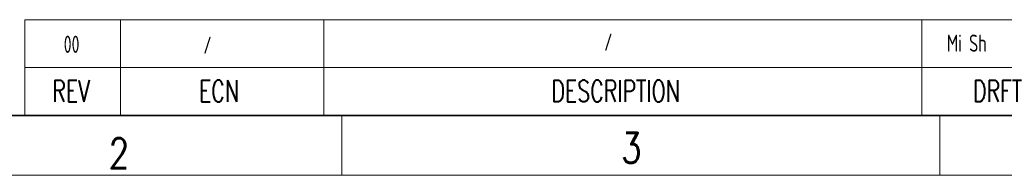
# Model space of a CAD drawing. Header units: millimetres. Extents: x 6 to 292, y 5 to 204.
# Tile 6 of 24: x 65 to 147, y 5 to 18. Entities that reach past the tile are written whole.
import ezdxf
from ezdxf.entities.mleader import LeaderData, LeaderLine
from ezdxf.enums import TextEntityAlignment as Align
from ezdxf.math import Vec2, Vec3

# ---------------------------------------------------------------- set-up
doc = ezdxf.new("R2010")
doc.units = ezdxf.units.MM
for name, color, linetype in [('Default', 7, 'Continuous'), ('TEXT', 7, 'Continuous'), ('图框', 7, 'Continuous'), ('细实线', 7, 'Continuous'), ('轮廓线', 7, 'Continuous')]:
    doc.layers.add(name, color=color, linetype=linetype)
doc.styles.add('SEACAD_romans_shx', font='romans.shx')

# ---------------------------------------------------------------- blocks, each defined once
blk = doc.blocks.new('SE6')
at = {"layer": '细实线', "color": 7, "linetype": 'Continuous', "lineweight": 13}
for p, q in [((73.001, 17.997), (73.001, 13.997)), ((90.001, 17.997), (90.001, 13.997)), ((140.001, 17.997), (140.001, 13.997)), ((153.001, 17.997), (153.001, 13.997)), ((65.001, 13.997), (167.001, 13.997)), ((73.001, 13.997), (73.001, 9.997)), ((90.001, 13.997), (90.001, 9.997)), ((140.001, 13.997), (140.001, 9.997)), ((153.001, 13.997), (153.001, 9.997))]:
    blk.add_line(p, q, dxfattribs=at)
blk.add_lwpolyline([(65.001, 9.997), (65.001, 17.997), (167.001, 17.997), (167.001, 9.997), (65.001, 9.997)], dxfattribs=at)
at = {"layer": '细实线', "color": 7, "linetype": 'Continuous', "lineweight": 5, "style": 'SEACAD_romans_shx', "width": 0.7}
for s, p in [('REV', (67.295, 12.934)), ('ECN', (79.569, 12.934)), ('DESCRIPTION', (109.021, 12.934)), ('DRFT', (144.261, 12.934)), ('DATE', (157.823, 12.934))]:
    blk.add_text(s, height=1.8, dxfattribs=at).set_placement(p, align=Align.TOP_LEFT)
blk = doc.blocks.new('_Dot')
at = {"color": 0, "linetype": 'ByBlock', "lineweight": -2}
blk.add_line((-0.5, 0), (-1, 0), dxfattribs=at)
at = {"color": 0, "linetype": 'ByBlock', "const_width": 0.5}
blk.add_lwpolyline([(-0.25, 0, 1), (0.25, 0, 1)], format="xyb", close=True, dxfattribs=at)
blk = doc.blocks.new('A4-drawing_frame')
at = {"layer": '细实线', "color": 7, "linetype": 'Continuous', "lineweight": 13}
for p, q in [((-200.5, 5), (-200.5, 0)), ((-150.5, 5), (-150.5, 0)), ((-286.5, 0), (0, 0))]:
    blk.add_line(p, q, dxfattribs=at)
at = {"layer": '轮廓线', "color": 7, "linetype": 'Continuous', "lineweight": 35}
blk.add_line((-282, 5), (-5, 5), dxfattribs=at)
at = {"layer": 'TEXT', "char_height": 2.5, "width": 1.88357, "attachment_point": 8, "style": 'SEACAD_romans_shx'}
for s, insert in [('{\\fromans|b0||i0||c0|p34;\\C7;\\H2.5;\\W0.8;3}', (-176.291, 1.042)), ('{\\fromans|b0||i0||c0|p34;\\C7;\\H2.5;\\W0.8;2}', (-219.127, 0.59))]:
    blk.add_mtext(s, dxfattribs=dict(at, insert=insert))

msp = doc.modelspace()

# ---------------------------------------------------------------- block references
at = {"layer": '图框', "color": 7}
msp.add_blockref('A4-drawing_frame', (292, 5), dxfattribs=at)
at = {"layer": '细实线'}
msp.add_blockref('SE6', (0, 0), dxfattribs=at)

# ---------------------------------------------------------------- leaders
at = {"layer": 'Default', "color": 7, "linetype": 'Continuous', "lineweight": 13}
ml = msp.add_multileader_mtext('Standard', dxfattribs=at)
ml.set_content('{\\pxsm0.9;\\fSolid Edge ANSI|b0||i0||c0|p34;\\W0.7;00\\P}', color=256)
ml.set_leader_properties()
ml.set_arrow_properties(name='DOT')
ml.build(insert=Vec2(0, 0))
ml.multileader.update_dxf_attribs({"leader_type": 0, "dogleg_length": 0, "arrow_head_size": 1.44})
ctx = ml.context
ctx.base_point, ctx.char_height, ctx.arrow_head_size, ctx.landing_gap_size = Vec3(66.189, 15.939), 1.44, 1.44, 0.504
ctx.text_align_type = 1
ctx.mtext.insert, ctx.mtext.alignment = Vec3(68.915, 16.665), 2
ml = msp.add_multileader_mtext('Standard', dxfattribs=at)
ml.set_content('{\\pxsm0.9;\\fSolid Edge ANSI|b0||i0||c0|p34;\\W0.7;/\\P}', color=256)
ml.set_leader_properties()
ml.set_arrow_properties(name='DOT')
ml.build(insert=Vec2(0, 0))
ml.multileader.update_dxf_attribs({"leader_type": 0, "dogleg_length": 0, "arrow_head_size": 1.44})
ctx = ml.context
ctx.base_point, ctx.char_height, ctx.arrow_head_size, ctx.landing_gap_size = Vec3(78.117, 15.871), 1.44, 1.44, 0.504
ctx.text_align_type = 1
ctx.mtext.insert, ctx.mtext.alignment = Vec3(80.276, 16.593), 2
ml = msp.add_multileader_mtext('Standard', dxfattribs=at)
ml.set_content('{\\pxsm0.9;\\fSolid Edge ANSI|b0||i0||c0|p34;\\W0.7;/\\P}', color=256)
ml.set_leader_properties()
ml.set_arrow_properties(name='DOT')
ml.build(insert=Vec2(0, 0))
ml.multileader.update_dxf_attribs({"leader_type": 0, "dogleg_length": 0, "arrow_head_size": 1.44})
ctx = ml.context
ctx.base_point, ctx.char_height, ctx.arrow_head_size, ctx.landing_gap_size = Vec3(111.62, 16.115), 1.44, 1.44, 0.504
ctx.text_align_type = 1
ctx.mtext.insert, ctx.mtext.alignment = Vec3(113.778, 16.837), 2
ml = msp.add_multileader_mtext('Standard', dxfattribs=at)
ml.set_content('{\\pxsm0.9;\\fSolid Edge ANSI|b0||i0||c0|p34;\\W0.7;Mi Sh\\P}', color=256)
ml.set_leader_properties()
ml.set_arrow_properties(name='DOT')
ml.build(insert=Vec2(0, 0))
ml.multileader.update_dxf_attribs({"leader_type": 0, "dogleg_length": 0, "arrow_head_size": 1.44})
ctx = ml.context
ctx.base_point, ctx.char_height, ctx.arrow_head_size, ctx.landing_gap_size = Vec3(140.24, 16.033), 1.44, 1.44, 0.504
ctx.text_align_type = 1
ctx.mtext.insert, ctx.mtext.alignment = Vec3(143.749, 16.756), 2

doc.saveas('drawing.dxf')
